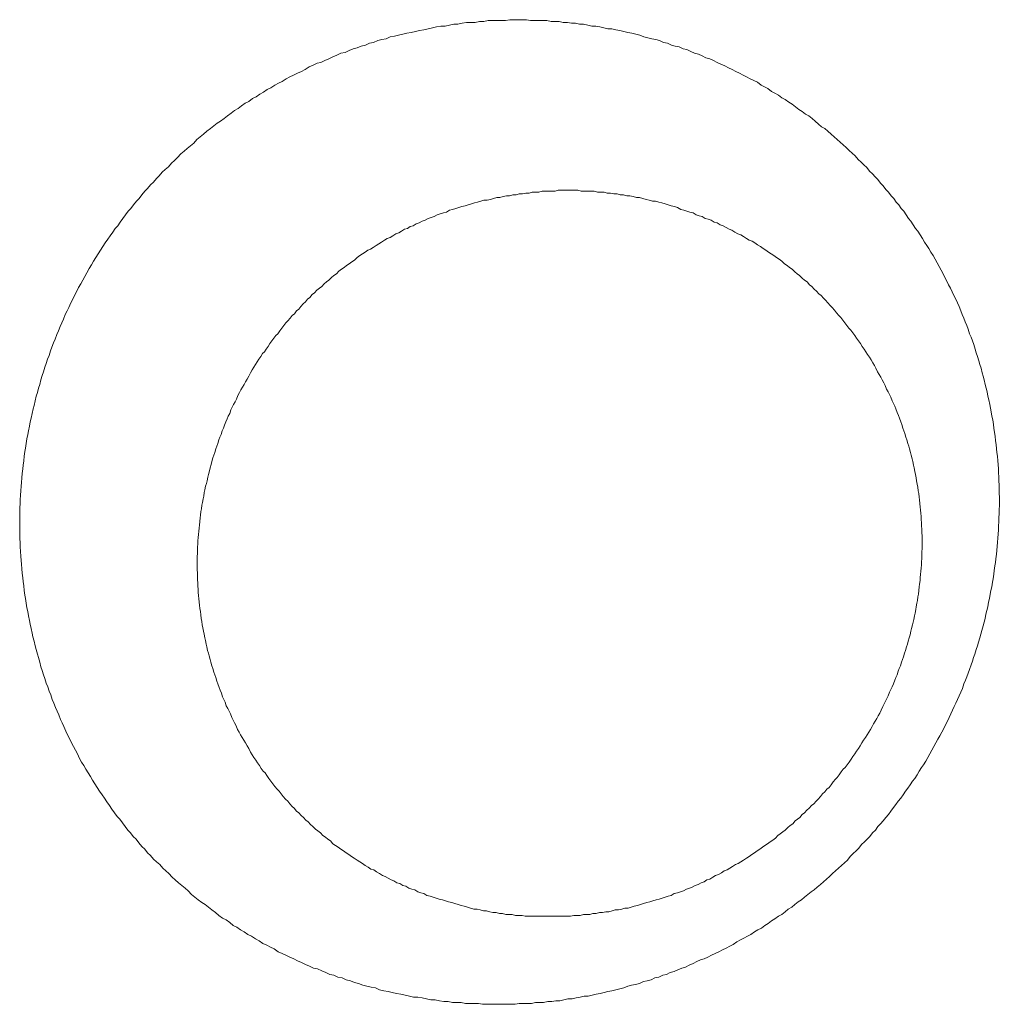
# Model space of a CAD drawing. Header units: millimetres. Extents: x -2274 to 12297, y -16157 to 26321.
# Tile 127 of 256: x -59.33 to -58.25, y -3941.82 to -3940.73. Entities that reach past the tile are written whole.
import ezdxf

# ---------------------------------------------------------------- set-up
doc = ezdxf.new("R2010")
doc.units = ezdxf.units.MM

msp = doc.modelspace()

# ---------------------------------------------------------------- linework, layer by layer
at = {"color": 253, "lineweight": 13}
for points in [[(-58.8264, -3941.816, 0), (-58.8312, -3941.816, 0), (-58.8359, -3941.816, 0), (-58.8407, -3941.816, 0), (-58.8455, -3941.815, 0), (-58.8502, -3941.815, 0), (-58.855, -3941.815, 0), (-58.8598, -3941.814, 0), (-58.8645, -3941.814, 0), (-58.8693, -3941.813, 0), (-58.874, -3941.812, 0), (-58.8788, -3941.812, 0), (-58.8835, -3941.811, 0), (-58.8883, -3941.81, 0), (-58.893, -3941.809, 0), (-58.8977, -3941.809, 0), (-58.9024, -3941.808, 0), (-58.9071, -3941.807, 0), (-58.9118, -3941.806, 0), (-58.9165, -3941.805, 0), (-58.9212, -3941.804, 0), (-58.9259, -3941.803, 0), (-58.9305, -3941.802, 0), (-58.9352, -3941.801, 0), (-58.9398, -3941.799, 0), (-58.9445, -3941.798, 0), (-58.9491, -3941.797, 0), (-58.9537, -3941.796, 0), (-58.9583, -3941.794, 0), (-58.9629, -3941.793, 0), (-58.9674, -3941.791, 0), (-58.972, -3941.79, 0), (-58.9765, -3941.788, 0), (-58.9811, -3941.787, 0), (-58.9856, -3941.785, 0), (-58.9901, -3941.784, 0), (-58.9945, -3941.782, 0), (-58.999, -3941.78, 0), (-59.0035, -3941.778, 0), (-59.0079, -3941.777, 0), (-59.0123, -3941.775, 0), (-59.0167, -3941.773, 0), (-59.0211, -3941.771, 0), (-59.0255, -3941.769, 0), (-59.0298, -3941.767, 0), (-59.0341, -3941.765, 0), (-59.0384, -3941.763, 0), (-59.0427, -3941.761, 0), (-59.047, -3941.759, 0), (-59.0512, -3941.756, 0), (-59.0554, -3941.754, 0), (-59.0596, -3941.752, 0), (-59.0638, -3941.75, 0), (-59.068, -3941.747, 0), (-59.0721, -3941.745, 0), (-59.0762, -3941.742, 0), (-59.0803, -3941.74, 0), (-59.0844, -3941.737, 0), (-59.0884, -3941.735, 0), (-59.0924, -3941.732, 0), (-59.0964, -3941.73, 0), (-59.1004, -3941.727, 0), (-59.1043, -3941.724, 0), (-59.1083, -3941.722, 0), (-59.1122, -3941.719, 0), (-59.116, -3941.716, 0), (-59.1199, -3941.713, 0), (-59.1237, -3941.71, 0), (-59.1275, -3941.707, 0), (-59.1312, -3941.705, 0), (-59.135, -3941.702, 0), (-59.1387, -3941.699, 0), (-59.1424, -3941.696, 0), (-59.146, -3941.692, 0), (-59.1496, -3941.689, 0), (-59.1532, -3941.686, 0), (-59.1568, -3941.683, 0), (-59.1603, -3941.68, 0), (-59.1638, -3941.677, 0), (-59.1673, -3941.673, 0), (-59.1707, -3941.67, 0), (-59.1742, -3941.667, 0), (-59.1775, -3941.663, 0), (-59.1809, -3941.66, 0), (-59.1842, -3941.657, 0), (-59.1875, -3941.653, 0), (-59.1908, -3941.65, 0), (-59.194, -3941.646, 0), (-59.1972, -3941.643, 0), (-59.2004, -3941.639, 0), (-59.2035, -3941.635, 0), (-59.2066, -3941.632, 0), (-59.2096, -3941.628, 0), (-59.2127, -3941.625, 0), (-59.2157, -3941.621, 0), (-59.2186, -3941.617, 0), (-59.2215, -3941.613, 0), (-59.2244, -3941.61, 0), (-59.2273, -3941.606, 0), (-59.2301, -3941.602, 0), (-59.2329, -3941.598, 0), (-59.2356, -3941.594, 0), (-59.2384, -3941.59, 0), (-59.241, -3941.586, 0), (-59.2437, -3941.582, 0), (-59.2463, -3941.578, 0), (-59.2489, -3941.574, 0), (-59.2514, -3941.57, 0), (-59.2539, -3941.566, 0), (-59.2564, -3941.562, 0), (-59.2588, -3941.558, 0), (-59.2612, -3941.554, 0), (-59.2635, -3941.55, 0), (-59.2658, -3941.546, 0), (-59.2681, -3941.541, 0), (-59.2704, -3941.537, 0), (-59.2726, -3941.533, 0), (-59.2747, -3941.529, 0), (-59.2768, -3941.524, 0), (-59.2789, -3941.52, 0), (-59.281, -3941.516, 0), (-59.283, -3941.511, 0), (-59.285, -3941.507, 0), (-59.2869, -3941.503, 0), (-59.2888, -3941.498, 0), (-59.2906, -3941.494, 0), (-59.2924, -3941.49, 0), (-59.2942, -3941.485, 0), (-59.2959, -3941.481, 0), (-59.2976, -3941.476, 0), (-59.2993, -3941.472, 0), (-59.3009, -3941.467, 0), (-59.3025, -3941.463, 0), (-59.304, -3941.458, 0), (-59.3055, -3941.454, 0), (-59.3069, -3941.449, 0), (-59.3083, -3941.445, 0), (-59.3097, -3941.44, 0), (-59.311, -3941.435, 0), (-59.3123, -3941.431, 0), (-59.3136, -3941.426, 0), (-59.3148, -3941.422, 0), (-59.3159, -3941.417, 0), (-59.3171, -3941.412, 0), (-59.3181, -3941.408, 0), (-59.3192, -3941.403, 0), (-59.3202, -3941.398, 0), (-59.3211, -3941.394, 0), (-59.3221, -3941.389, 0), (-59.3229, -3941.384, 0), (-59.3238, -3941.38, 0), (-59.3246, -3941.375, 0), (-59.3253, -3941.37, 0), (-59.326, -3941.366, 0), (-59.3267, -3941.361, 0), (-59.3273, -3941.356, 0), (-59.3279, -3941.351, 0), (-59.3284, -3941.347, 0), (-59.3289, -3941.342, 0), (-59.3294, -3941.337, 0), (-59.3298, -3941.332, 0), (-59.3302, -3941.328, 0), (-59.3305, -3941.323, 0), (-59.3308, -3941.318, 0), (-59.3311, -3941.313, 0), (-59.3313, -3941.308, 0), (-59.3315, -3941.304, 0), (-59.3316, -3941.299, 0), (-59.3317, -3941.294, 0), (-59.3317, -3941.289, 0), (-59.3317, -3941.285, 0), (-59.3317, -3941.28, 0), (-59.3316, -3941.275, 0), (-59.3315, -3941.27, 0), (-59.3313, -3941.265, 0), (-59.3311, -3941.261, 0), (-59.3308, -3941.256, 0), (-59.3305, -3941.251, 0), (-59.3302, -3941.246, 0), (-59.3298, -3941.242, 0), (-59.3294, -3941.237, 0), (-59.3289, -3941.232, 0), (-59.3284, -3941.227, 0), (-59.3279, -3941.223, 0), (-59.3273, -3941.218, 0), (-59.3267, -3941.213, 0), (-59.326, -3941.208, 0), (-59.3253, -3941.204, 0), (-59.3245, -3941.199, 0), (-59.3237, -3941.194, 0), (-59.3229, -3941.189, 0), (-59.322, -3941.185, 0), (-59.3211, -3941.18, 0), (-59.3201, -3941.175, 0), (-59.3191, -3941.171, 0), (-59.3181, -3941.166, 0), (-59.317, -3941.161, 0), (-59.3159, -3941.157, 0), (-59.3148, -3941.152, 0), (-59.3136, -3941.147, 0), (-59.3123, -3941.143, 0), (-59.311, -3941.138, 0), (-59.3097, -3941.134, 0), (-59.3084, -3941.129, 0), (-59.307, -3941.124, 0), (-59.3056, -3941.12, 0), (-59.3041, -3941.115, 0), (-59.3026, -3941.111, 0), (-59.301, -3941.106, 0), (-59.2994, -3941.102, 0), (-59.2978, -3941.097, 0), (-59.2962, -3941.093, 0), (-59.2945, -3941.088, 0), (-59.2927, -3941.084, 0), (-59.291, -3941.079, 0), (-59.2891, -3941.075, 0), (-59.2873, -3941.07, 0), (-59.2854, -3941.066, 0), (-59.2835, -3941.062, 0), (-59.2815, -3941.057, 0), (-59.2795, -3941.053, 0), (-59.2775, -3941.049, 0), (-59.2754, -3941.044, 0), (-59.2733, -3941.04, 0), (-59.2712, -3941.036, 0), (-59.269, -3941.032, 0), (-59.2668, -3941.027, 0), (-59.2645, -3941.023, 0), (-59.2622, -3941.019, 0), (-59.2599, -3941.015, 0), (-59.2576, -3941.011, 0), (-59.2552, -3941.006, 0), (-59.2527, -3941.002, 0), (-59.2503, -3940.998, 0), (-59.2478, -3940.994, 0), (-59.2452, -3940.99, 0), (-59.2427, -3940.986, 0), (-59.2401, -3940.982, 0), (-59.2374, -3940.978, 0), (-59.2348, -3940.974, 0), (-59.2321, -3940.97, 0), (-59.2293, -3940.966, 0), (-59.2265, -3940.962, 0), (-59.2237, -3940.959, 0), (-59.2209, -3940.955, 0), (-59.218, -3940.951, 0), (-59.2151, -3940.947, 0), (-59.2122, -3940.943, 0), (-59.2092, -3940.94, 0), (-59.2062, -3940.936, 0), (-59.2032, -3940.932, 0), (-59.2002, -3940.929, 0), (-59.1971, -3940.925, 0), (-59.194, -3940.921, 0), (-59.1908, -3940.918, 0), (-59.1876, -3940.914, 0), (-59.1844, -3940.911, 0), (-59.1812, -3940.907, 0), (-59.1779, -3940.904, 0), (-59.1746, -3940.9, 0), (-59.1713, -3940.897, 0), (-59.1679, -3940.894, 0), (-59.1645, -3940.89, 0), (-59.1611, -3940.887, 0), (-59.1577, -3940.884, 0), (-59.1542, -3940.88, 0), (-59.1507, -3940.877, 0), (-59.1472, -3940.874, 0), (-59.1436, -3940.871, 0), (-59.14, -3940.868, 0), (-59.1364, -3940.864, 0), (-59.1328, -3940.861, 0), (-59.1291, -3940.858, 0), (-59.1254, -3940.855, 0), (-59.1217, -3940.852, 0), (-59.118, -3940.849, 0), (-59.1142, -3940.846, 0), (-59.1104, -3940.844, 0), (-59.1066, -3940.841, 0), (-59.1028, -3940.838, 0), (-59.0989, -3940.835, 0), (-59.095, -3940.832, 0), (-59.0911, -3940.83, 0), (-59.0872, -3940.827, 0), (-59.0832, -3940.824, 0), (-59.0793, -3940.822, 0), (-59.0753, -3940.819, 0), (-59.0712, -3940.817, 0), (-59.0672, -3940.814, 0), (-59.0631, -3940.812, 0), (-59.059, -3940.809, 0), (-59.0549, -3940.807, 0), (-59.0508, -3940.804, 0), (-59.0466, -3940.802, 0), (-59.0425, -3940.8, 0), (-59.0383, -3940.797, 0), (-59.0341, -3940.795, 0), (-59.0299, -3940.793, 0), (-59.0256, -3940.791, 0), (-59.0213, -3940.789, 0), (-59.0171, -3940.787, 0), (-59.0128, -3940.784, 0), (-59.0084, -3940.782, 0), (-59.0041, -3940.78, 0), (-58.9998, -3940.779, 0), (-58.9954, -3940.777, 0), (-58.991, -3940.775, 0), (-58.9866, -3940.773, 0), (-58.9822, -3940.771, 0), (-58.9778, -3940.769, 0), (-58.9733, -3940.768, 0), (-58.9689, -3940.766, 0), (-58.9644, -3940.764, 0), (-58.9599, -3940.763, 0), (-58.9554, -3940.761, 0), (-58.9509, -3940.76, 0), (-58.9464, -3940.758, 0), (-58.9418, -3940.757, 0), (-58.9373, -3940.755, 0), (-58.9327, -3940.754, 0), (-58.9281, -3940.753, 0), (-58.9235, -3940.751, 0), (-58.9189, -3940.75, 0), (-58.9143, -3940.749, 0), (-58.9097, -3940.748, 0), (-58.9051, -3940.747, 0), (-58.9004, -3940.746, 0), (-58.8958, -3940.745, 0), (-58.8911, -3940.744, 0), (-58.8865, -3940.743, 0), (-58.8818, -3940.742, 0), (-58.8771, -3940.741, 0), (-58.8724, -3940.74, 0), (-58.8677, -3940.739, 0), (-58.863, -3940.739, 0), (-58.8583, -3940.738, 0), (-58.8536, -3940.737, 0), (-58.8489, -3940.737, 0), (-58.8441, -3940.736, 0), (-58.8394, -3940.735, 0), (-58.8347, -3940.735, 0), (-58.8299, -3940.735, 0), (-58.8252, -3940.734, 0), (-58.8204, -3940.734, 0), (-58.8157, -3940.733, 0), (-58.8109, -3940.733, 0), (-58.8061, -3940.733, 0), (-58.8014, -3940.733, 0), (-58.7966, -3940.733, 0), (-58.7918, -3940.732, 0), (-58.787, -3940.732, 0), (-58.7823, -3940.732, 0)], [(-58.7823, -3940.732, 0), (-58.7778, -3940.732, 0), (-58.7733, -3940.732, 0), (-58.7688, -3940.733, 0), (-58.7643, -3940.733, 0), (-58.7598, -3940.733, 0), (-58.7553, -3940.733, 0), (-58.7508, -3940.733, 0), (-58.7463, -3940.734, 0), (-58.7418, -3940.734, 0), (-58.7373, -3940.734, 0), (-58.7328, -3940.735, 0), (-58.7283, -3940.735, 0), (-58.7238, -3940.736, 0), (-58.7194, -3940.736, 0), (-58.7149, -3940.737, 0), (-58.7104, -3940.737, 0), (-58.7059, -3940.738, 0), (-58.7015, -3940.739, 0), (-58.697, -3940.739, 0), (-58.6926, -3940.74, 0), (-58.6881, -3940.741, 0), (-58.6837, -3940.742, 0), (-58.6792, -3940.742, 0), (-58.6748, -3940.743, 0), (-58.6704, -3940.744, 0), (-58.666, -3940.745, 0), (-58.6616, -3940.746, 0), (-58.6572, -3940.747, 0), (-58.6528, -3940.748, 0), (-58.6484, -3940.749, 0), (-58.644, -3940.751, 0), (-58.6397, -3940.752, 0), (-58.6353, -3940.753, 0), (-58.631, -3940.754, 0), (-58.6267, -3940.755, 0), (-58.6223, -3940.757, 0), (-58.618, -3940.758, 0), (-58.6137, -3940.76, 0), (-58.6095, -3940.761, 0), (-58.6052, -3940.762, 0), (-58.6009, -3940.764, 0), (-58.5967, -3940.765, 0), (-58.5924, -3940.767, 0), (-58.5882, -3940.769, 0), (-58.584, -3940.77, 0), (-58.5798, -3940.772, 0), (-58.5757, -3940.774, 0), (-58.5715, -3940.775, 0), (-58.5674, -3940.777, 0), (-58.5632, -3940.779, 0), (-58.5591, -3940.781, 0), (-58.555, -3940.783, 0), (-58.5509, -3940.785, 0), (-58.5469, -3940.787, 0), (-58.5428, -3940.789, 0), (-58.5388, -3940.791, 0), (-58.5348, -3940.793, 0), (-58.5308, -3940.795, 0), (-58.5268, -3940.797, 0), (-58.5229, -3940.799, 0), (-58.5189, -3940.801, 0), (-58.515, -3940.804, 0), (-58.5111, -3940.806, 0), (-58.5073, -3940.808, 0), (-58.5034, -3940.811, 0), (-58.4996, -3940.813, 0), (-58.4958, -3940.815, 0), (-58.492, -3940.818, 0), (-58.4882, -3940.82, 0), (-58.4845, -3940.823, 0), (-58.4807, -3940.825, 0), (-58.477, -3940.828, 0), (-58.4733, -3940.831, 0), (-58.4697, -3940.833, 0), (-58.466, -3940.836, 0), (-58.4624, -3940.838, 0), (-58.4588, -3940.841, 0), (-58.4553, -3940.844, 0), (-58.4517, -3940.847, 0), (-58.4482, -3940.85, 0), (-58.4447, -3940.852, 0), (-58.4413, -3940.855, 0), (-58.4378, -3940.858, 0), (-58.4344, -3940.861, 0), (-58.431, -3940.864, 0), (-58.4276, -3940.867, 0), (-58.4243, -3940.87, 0), (-58.421, -3940.873, 0), (-58.4177, -3940.876, 0), (-58.4144, -3940.879, 0), (-58.4112, -3940.882, 0), (-58.408, -3940.886, 0), (-58.4048, -3940.889, 0), (-58.4016, -3940.892, 0), (-58.3985, -3940.895, 0), (-58.3954, -3940.899, 0), (-58.3923, -3940.902, 0), (-58.3893, -3940.905, 0), (-58.3863, -3940.908, 0), (-58.3833, -3940.912, 0), (-58.3803, -3940.915, 0), (-58.3774, -3940.919, 0), (-58.3745, -3940.922, 0), (-58.3716, -3940.926, 0), (-58.3688, -3940.929, 0), (-58.366, -3940.933, 0), (-58.3632, -3940.936, 0), (-58.3605, -3940.94, 0), (-58.3578, -3940.943, 0), (-58.3551, -3940.947, 0), (-58.3524, -3940.951, 0), (-58.3498, -3940.954, 0), (-58.3472, -3940.958, 0), (-58.3447, -3940.962, 0), (-58.3421, -3940.965, 0), (-58.3396, -3940.969, 0), (-58.3372, -3940.973, 0), (-58.3348, -3940.977, 0), (-58.3324, -3940.981, 0), (-58.33, -3940.984, 0), (-58.3277, -3940.988, 0), (-58.3254, -3940.992, 0), (-58.3231, -3940.996, 0), (-58.3209, -3941, 0), (-58.3187, -3941.004, 0), (-58.3166, -3941.008, 0), (-58.3144, -3941.012, 0), (-58.3123, -3941.016, 0), (-58.3103, -3941.02, 0), (-58.3083, -3941.024, 0), (-58.3063, -3941.028, 0), (-58.3043, -3941.032, 0), (-58.3024, -3941.036, 0), (-58.3005, -3941.04, 0), (-58.2986, -3941.044, 0), (-58.2968, -3941.048, 0), (-58.295, -3941.053, 0), (-58.2933, -3941.057, 0), (-58.2916, -3941.061, 0), (-58.2899, -3941.065, 0), (-58.2883, -3941.069, 0), (-58.2867, -3941.073, 0), (-58.2851, -3941.078, 0), (-58.2835, -3941.082, 0), (-58.282, -3941.086, 0), (-58.2806, -3941.09, 0), (-58.2792, -3941.095, 0), (-58.2778, -3941.099, 0), (-58.2764, -3941.103, 0), (-58.2751, -3941.108, 0), (-58.2738, -3941.112, 0), (-58.2726, -3941.116, 0), (-58.2713, -3941.121, 0), (-58.2702, -3941.125, 0), (-58.269, -3941.129, 0), (-58.2679, -3941.134, 0), (-58.2669, -3941.138, 0), (-58.2658, -3941.142, 0), (-58.2649, -3941.147, 0), (-58.2639, -3941.151, 0), (-58.263, -3941.156, 0), (-58.2621, -3941.16, 0), (-58.2613, -3941.164, 0), (-58.2605, -3941.169, 0), (-58.2597, -3941.173, 0), (-58.259, -3941.178, 0), (-58.2583, -3941.182, 0), (-58.2577, -3941.187, 0), (-58.257, -3941.191, 0), (-58.2565, -3941.196, 0), (-58.2559, -3941.2, 0), (-58.2554, -3941.205, 0), (-58.255, -3941.209, 0), (-58.2546, -3941.213, 0), (-58.2542, -3941.218, 0), (-58.2538, -3941.222, 0), (-58.2535, -3941.227, 0), (-58.2533, -3941.231, 0), (-58.253, -3941.236, 0), (-58.2528, -3941.24, 0), (-58.2527, -3941.245, 0), (-58.2526, -3941.249, 0), (-58.2525, -3941.254, 0), (-58.2524, -3941.258, 0), (-58.2524, -3941.263, 0), (-58.2524, -3941.267, 0), (-58.2525, -3941.272, 0), (-58.2526, -3941.276, 0), (-58.2528, -3941.281, 0), (-58.2529, -3941.285, 0), (-58.2532, -3941.29, 0), (-58.2534, -3941.294, 0), (-58.2537, -3941.299, 0), (-58.254, -3941.303, 0), (-58.2544, -3941.308, 0), (-58.2548, -3941.312, 0), (-58.2552, -3941.317, 0), (-58.2557, -3941.321, 0), (-58.2562, -3941.326, 0), (-58.2567, -3941.33, 0), (-58.2573, -3941.334, 0), (-58.258, -3941.339, 0), (-58.2586, -3941.343, 0), (-58.2593, -3941.348, 0), (-58.26, -3941.352, 0), (-58.2608, -3941.357, 0), (-58.2616, -3941.361, 0), (-58.2624, -3941.365, 0), (-58.2633, -3941.37, 0), (-58.2642, -3941.374, 0), (-58.2652, -3941.379, 0), (-58.2661, -3941.383, 0), (-58.2672, -3941.387, 0), (-58.2682, -3941.392, 0), (-58.2693, -3941.396, 0), (-58.2704, -3941.4, 0), (-58.2716, -3941.405, 0), (-58.2728, -3941.409, 0), (-58.274, -3941.413, 0), (-58.2753, -3941.418, 0), (-58.2766, -3941.422, 0), (-58.2779, -3941.426, 0), (-58.2793, -3941.431, 0), (-58.2807, -3941.435, 0), (-58.2821, -3941.439, 0), (-58.2836, -3941.443, 0), (-58.2851, -3941.448, 0), (-58.2866, -3941.452, 0), (-58.2882, -3941.456, 0), (-58.2898, -3941.46, 0), (-58.2915, -3941.464, 0), (-58.2931, -3941.469, 0), (-58.2948, -3941.473, 0), (-58.2966, -3941.477, 0), (-58.2984, -3941.481, 0), (-58.3002, -3941.485, 0), (-58.302, -3941.489, 0), (-58.3039, -3941.493, 0), (-58.3058, -3941.497, 0), (-58.3077, -3941.501, 0), (-58.3097, -3941.505, 0), (-58.3117, -3941.509, 0), (-58.3137, -3941.513, 0), (-58.3158, -3941.517, 0), (-58.3179, -3941.521, 0), (-58.32, -3941.525, 0), (-58.3222, -3941.529, 0), (-58.3244, -3941.533, 0), (-58.3266, -3941.537, 0), (-58.3289, -3941.541, 0), (-58.3312, -3941.545, 0), (-58.3335, -3941.549, 0), (-58.3358, -3941.553, 0), (-58.3382, -3941.556, 0), (-58.3406, -3941.56, 0), (-58.3431, -3941.564, 0), (-58.3455, -3941.568, 0), (-58.348, -3941.571, 0), (-58.3506, -3941.575, 0), (-58.3531, -3941.579, 0), (-58.3557, -3941.582, 0), (-58.3583, -3941.586, 0), (-58.361, -3941.59, 0), (-58.3637, -3941.593, 0), (-58.3664, -3941.597, 0), (-58.3691, -3941.6, 0), (-58.3719, -3941.604, 0), (-58.3747, -3941.608, 0), (-58.3775, -3941.611, 0), (-58.3803, -3941.615, 0), (-58.3832, -3941.618, 0), (-58.3861, -3941.621, 0), (-58.389, -3941.625, 0), (-58.392, -3941.628, 0), (-58.395, -3941.632, 0), (-58.398, -3941.635, 0), (-58.401, -3941.638, 0), (-58.4041, -3941.641, 0), (-58.4072, -3941.645, 0), (-58.4103, -3941.648, 0), (-58.4134, -3941.651, 0), (-58.4166, -3941.654, 0), (-58.4198, -3941.658, 0), (-58.423, -3941.661, 0), (-58.4262, -3941.664, 0), (-58.4295, -3941.667, 0), (-58.4328, -3941.67, 0), (-58.4361, -3941.673, 0), (-58.4394, -3941.676, 0), (-58.4428, -3941.679, 0), (-58.4462, -3941.682, 0), (-58.4496, -3941.685, 0), (-58.453, -3941.688, 0), (-58.4565, -3941.691, 0), (-58.4599, -3941.693, 0), (-58.4634, -3941.696, 0), (-58.4669, -3941.699, 0), (-58.4705, -3941.702, 0), (-58.474, -3941.704, 0), (-58.4776, -3941.707, 0), (-58.4812, -3941.71, 0), (-58.4849, -3941.712, 0), (-58.4885, -3941.715, 0), (-58.4922, -3941.718, 0), (-58.4959, -3941.72, 0), (-58.4996, -3941.723, 0), (-58.5033, -3941.725, 0), (-58.5071, -3941.728, 0), (-58.5108, -3941.73, 0), (-58.5146, -3941.733, 0), (-58.5184, -3941.735, 0), (-58.5222, -3941.737, 0), (-58.5261, -3941.74, 0), (-58.5299, -3941.742, 0), (-58.5338, -3941.744, 0), (-58.5377, -3941.746, 0), (-58.5416, -3941.748, 0), (-58.5456, -3941.751, 0), (-58.5495, -3941.753, 0), (-58.5535, -3941.755, 0), (-58.5575, -3941.757, 0), (-58.5615, -3941.759, 0), (-58.5655, -3941.761, 0), (-58.5695, -3941.763, 0), (-58.5736, -3941.765, 0), (-58.5776, -3941.767, 0), (-58.5817, -3941.768, 0), (-58.5858, -3941.77, 0), (-58.5899, -3941.772, 0), (-58.594, -3941.774, 0), (-58.5982, -3941.776, 0), (-58.6023, -3941.777, 0), (-58.6065, -3941.779, 0), (-58.6107, -3941.781, 0), (-58.6149, -3941.782, 0), (-58.6191, -3941.784, 0), (-58.6233, -3941.785, 0), (-58.6275, -3941.787, 0), (-58.6318, -3941.788, 0), (-58.636, -3941.79, 0), (-58.6403, -3941.791, 0), (-58.6446, -3941.792, 0), (-58.6489, -3941.794, 0), (-58.6532, -3941.795, 0), (-58.6575, -3941.796, 0), (-58.6618, -3941.797, 0), (-58.6661, -3941.799, 0), (-58.6705, -3941.8, 0), (-58.6748, -3941.801, 0), (-58.6792, -3941.802, 0), (-58.6836, -3941.803, 0), (-58.6879, -3941.804, 0), (-58.6923, -3941.805, 0), (-58.6967, -3941.806, 0), (-58.7011, -3941.807, 0), (-58.7055, -3941.808, 0), (-58.71, -3941.808, 0), (-58.7144, -3941.809, 0), (-58.7188, -3941.81, 0), (-58.7232, -3941.811, 0), (-58.7277, -3941.811, 0), (-58.7321, -3941.812, 0), (-58.7366, -3941.813, 0), (-58.741, -3941.813, 0), (-58.7455, -3941.814, 0), (-58.75, -3941.814, 0), (-58.7545, -3941.815, 0), (-58.7589, -3941.815, 0), (-58.7634, -3941.815, 0), (-58.7679, -3941.816, 0), (-58.7724, -3941.816, 0), (-58.7769, -3941.816, 0), (-58.7814, -3941.816, 0), (-58.7859, -3941.817, 0), (-58.7904, -3941.817, 0), (-58.7949, -3941.817, 0), (-58.7994, -3941.817, 0), (-58.8039, -3941.817, 0), (-58.8084, -3941.817, 0), (-58.8129, -3941.817, 0), (-58.8174, -3941.817, 0), (-58.8219, -3941.817, 0), (-58.8264, -3941.816, 0)], [(-58.7275, -3940.92, 0), (-58.7311, -3940.92, 0), (-58.7347, -3940.92, 0), (-58.7383, -3940.92, 0), (-58.7419, -3940.921, 0), (-58.7455, -3940.921, 0), (-58.7491, -3940.921, 0), (-58.7527, -3940.921, 0), (-58.7562, -3940.921, 0), (-58.7598, -3940.922, 0), (-58.7634, -3940.922, 0), (-58.767, -3940.922, 0), (-58.7706, -3940.923, 0), (-58.7742, -3940.923, 0), (-58.7777, -3940.924, 0), (-58.7813, -3940.924, 0), (-58.7849, -3940.925, 0), (-58.7884, -3940.925, 0), (-58.792, -3940.926, 0), (-58.7955, -3940.926, 0), (-58.7991, -3940.927, 0), (-58.8026, -3940.928, 0), (-58.8061, -3940.928, 0), (-58.8097, -3940.929, 0), (-58.8132, -3940.93, 0), (-58.8167, -3940.931, 0), (-58.8202, -3940.931, 0), (-58.8237, -3940.932, 0), (-58.8272, -3940.933, 0), (-58.8307, -3940.934, 0), (-58.8341, -3940.935, 0), (-58.8376, -3940.936, 0), (-58.841, -3940.937, 0), (-58.8445, -3940.938, 0), (-58.8479, -3940.939, 0), (-58.8513, -3940.94, 0), (-58.8548, -3940.941, 0), (-58.8582, -3940.942, 0), (-58.8616, -3940.944, 0), (-58.8649, -3940.945, 0), (-58.8683, -3940.946, 0), (-58.8717, -3940.947, 0), (-58.875, -3940.949, 0), (-58.8784, -3940.95, 0), (-58.8817, -3940.951, 0), (-58.885, -3940.953, 0), (-58.8883, -3940.954, 0), (-58.8916, -3940.956, 0), (-58.8949, -3940.957, 0), (-58.8981, -3940.959, 0), (-58.9014, -3940.96, 0), (-58.9046, -3940.962, 0), (-58.9078, -3940.963, 0), (-58.911, -3940.965, 0), (-58.9142, -3940.967, 0), (-58.9174, -3940.968, 0), (-58.9205, -3940.97, 0), (-58.9237, -3940.972, 0), (-58.9268, -3940.973, 0), (-58.9299, -3940.975, 0), (-58.933, -3940.977, 0), (-58.9361, -3940.979, 0), (-58.9391, -3940.981, 0), (-58.9422, -3940.983, 0), (-58.9452, -3940.985, 0), (-58.9482, -3940.986, 0), (-58.9512, -3940.988, 0), (-58.9541, -3940.99, 0), (-58.9571, -3940.992, 0), (-58.96, -3940.994, 0), (-58.9629, -3940.997, 0), (-58.9658, -3940.999, 0), (-58.9687, -3941.001, 0), (-58.9716, -3941.003, 0), (-58.9744, -3941.005, 0), (-58.9772, -3941.007, 0), (-58.98, -3941.009, 0), (-58.9828, -3941.012, 0), (-58.9855, -3941.014, 0), (-58.9883, -3941.016, 0), (-58.991, -3941.019, 0), (-58.9937, -3941.021, 0), (-58.9963, -3941.023, 0), (-58.999, -3941.026, 0), (-59.0016, -3941.028, 0), (-59.0042, -3941.03, 0), (-59.0068, -3941.033, 0), (-59.0094, -3941.035, 0), (-59.0119, -3941.038, 0), (-59.0145, -3941.04, 0), (-59.017, -3941.043, 0), (-59.0194, -3941.045, 0), (-59.0219, -3941.048, 0), (-59.0243, -3941.051, 0), (-59.0267, -3941.053, 0), (-59.0291, -3941.056, 0), (-59.0315, -3941.058, 0), (-59.0338, -3941.061, 0), (-59.0362, -3941.064, 0), (-59.0385, -3941.066, 0), (-59.0407, -3941.069, 0), (-59.043, -3941.072, 0), (-59.0452, -3941.075, 0), (-59.0474, -3941.078, 0), (-59.0496, -3941.08, 0), (-59.0518, -3941.083, 0), (-59.0539, -3941.086, 0), (-59.056, -3941.089, 0), (-59.0581, -3941.092, 0), (-59.0601, -3941.095, 0), (-59.0622, -3941.098, 0), (-59.0642, -3941.1, 0), (-59.0662, -3941.103, 0), (-59.0681, -3941.106, 0), (-59.0701, -3941.109, 0), (-59.072, -3941.112, 0), (-59.0739, -3941.115, 0), (-59.0757, -3941.118, 0), (-59.0775, -3941.121, 0), (-59.0794, -3941.125, 0), (-59.0811, -3941.128, 0), (-59.0829, -3941.131, 0), (-59.0846, -3941.134, 0), (-59.0863, -3941.137, 0), (-59.088, -3941.14, 0), (-59.0896, -3941.143, 0), (-59.0913, -3941.146, 0), (-59.0929, -3941.15, 0), (-59.0944, -3941.153, 0), (-59.096, -3941.156, 0), (-59.0975, -3941.159, 0), (-59.099, -3941.162, 0), (-59.1004, -3941.166, 0), (-59.1019, -3941.169, 0), (-59.1033, -3941.172, 0), (-59.1046, -3941.175, 0), (-59.106, -3941.179, 0), (-59.1073, -3941.182, 0), (-59.1086, -3941.185, 0), (-59.1099, -3941.189, 0), (-59.1111, -3941.192, 0), (-59.1123, -3941.195, 0), (-59.1135, -3941.199, 0), (-59.1146, -3941.202, 0), (-59.1157, -3941.205, 0), (-59.1168, -3941.209, 0), (-59.1179, -3941.212, 0), (-59.1189, -3941.215, 0), (-59.1199, -3941.219, 0), (-59.1209, -3941.222, 0), (-59.1219, -3941.226, 0), (-59.1228, -3941.229, 0), (-59.1237, -3941.233, 0), (-59.1245, -3941.236, 0), (-59.1253, -3941.24, 0), (-59.1261, -3941.243, 0), (-59.1269, -3941.246, 0), (-59.1276, -3941.25, 0), (-59.1284, -3941.253, 0), (-59.129, -3941.257, 0), (-59.1297, -3941.26, 0), (-59.1303, -3941.264, 0), (-59.1309, -3941.267, 0), (-59.1314, -3941.271, 0), (-59.132, -3941.274, 0), (-59.1325, -3941.278, 0), (-59.1329, -3941.281, 0), (-59.1334, -3941.285, 0), (-59.1338, -3941.289, 0), (-59.1341, -3941.292, 0), (-59.1345, -3941.296, 0), (-59.1348, -3941.299, 0), (-59.1351, -3941.303, 0), (-59.1353, -3941.306, 0), (-59.1355, -3941.31, 0), (-59.1357, -3941.313, 0), (-59.1358, -3941.317, 0), (-59.136, -3941.32, 0), (-59.1361, -3941.324, 0), (-59.1361, -3941.328, 0), (-59.1361, -3941.331, 0), (-59.1361, -3941.335, 0), (-59.1361, -3941.338, 0), (-59.136, -3941.342, 0), (-59.1359, -3941.345, 0), (-59.1358, -3941.349, 0), (-59.1356, -3941.353, 0), (-59.1354, -3941.356, 0), (-59.1352, -3941.36, 0), (-59.135, -3941.363, 0), (-59.1347, -3941.367, 0), (-59.1343, -3941.37, 0), (-59.134, -3941.374, 0), (-59.1336, -3941.377, 0), (-59.1332, -3941.381, 0), (-59.1327, -3941.384, 0), (-59.1322, -3941.388, 0), (-59.1317, -3941.392, 0), (-59.1312, -3941.395, 0), (-59.1306, -3941.399, 0), (-59.13, -3941.402, 0), (-59.1293, -3941.406, 0), (-59.1286, -3941.409, 0), (-59.1279, -3941.413, 0), (-59.1272, -3941.416, 0), (-59.1264, -3941.42, 0), (-59.1256, -3941.423, 0), (-59.1247, -3941.427, 0), (-59.1239, -3941.43, 0), (-59.1229, -3941.433, 0), (-59.122, -3941.437, 0), (-59.121, -3941.44, 0), (-59.12, -3941.444, 0), (-59.119, -3941.447, 0), (-59.1179, -3941.451, 0), (-59.1168, -3941.454, 0), (-59.1157, -3941.457, 0), (-59.1145, -3941.461, 0), (-59.1133, -3941.464, 0), (-59.1121, -3941.468, 0), (-59.1108, -3941.471, 0), (-59.1095, -3941.474, 0), (-59.1082, -3941.478, 0), (-59.1069, -3941.481, 0), (-59.1055, -3941.484, 0), (-59.1041, -3941.488, 0), (-59.1026, -3941.491, 0), (-59.1011, -3941.494, 0), (-59.0996, -3941.497, 0), (-59.0981, -3941.501, 0), (-59.0965, -3941.504, 0), (-59.0949, -3941.507, 0), (-59.0933, -3941.51, 0), (-59.0917, -3941.514, 0), (-59.09, -3941.517, 0), (-59.0883, -3941.52, 0), (-59.0865, -3941.523, 0), (-59.0848, -3941.526, 0), (-59.083, -3941.529, 0), (-59.0812, -3941.532, 0), (-59.0793, -3941.535, 0), (-59.0774, -3941.539, 0), (-59.0755, -3941.542, 0), (-59.0736, -3941.545, 0), (-59.0716, -3941.548, 0), (-59.0696, -3941.551, 0), (-59.0676, -3941.554, 0), (-59.0656, -3941.557, 0), (-59.0635, -3941.56, 0), (-59.0614, -3941.562, 0), (-59.0593, -3941.565, 0), (-59.0571, -3941.568, 0), (-59.0549, -3941.571, 0), (-59.0527, -3941.574, 0), (-59.0505, -3941.577, 0), (-59.0482, -3941.58, 0), (-59.0459, -3941.582, 0), (-59.0436, -3941.585, 0), (-59.0413, -3941.588, 0), (-59.0389, -3941.591, 0), (-59.0365, -3941.593, 0), (-59.0341, -3941.596, 0), (-59.0317, -3941.599, 0), (-59.0292, -3941.601, 0), (-59.0267, -3941.604, 0), (-59.0242, -3941.606, 0), (-59.0217, -3941.609, 0), (-59.0191, -3941.611, 0), (-59.0165, -3941.614, 0), (-59.0139, -3941.616, 0), (-59.0113, -3941.619, 0), (-59.0086, -3941.621, 0), (-59.006, -3941.624, 0), (-59.0033, -3941.626, 0), (-59.0005, -3941.628, 0), (-58.9978, -3941.631, 0), (-58.995, -3941.633, 0), (-58.9922, -3941.635, 0), (-58.9894, -3941.637, 0), (-58.9866, -3941.64, 0), (-58.9837, -3941.642, 0), (-58.9808, -3941.644, 0), (-58.9779, -3941.646, 0), (-58.975, -3941.648, 0), (-58.9721, -3941.65, 0), (-58.9691, -3941.652, 0), (-58.9661, -3941.654, 0), (-58.9631, -3941.656, 0), (-58.9601, -3941.658, 0), (-58.9571, -3941.66, 0), (-58.954, -3941.662, 0), (-58.951, -3941.664, 0), (-58.9479, -3941.666, 0), (-58.9448, -3941.668, 0), (-58.9417, -3941.669, 0), (-58.9385, -3941.671, 0), (-58.9354, -3941.673, 0), (-58.9322, -3941.675, 0), (-58.929, -3941.676, 0), (-58.9258, -3941.678, 0), (-58.9226, -3941.68, 0), (-58.9194, -3941.681, 0), (-58.9161, -3941.683, 0), (-58.9129, -3941.684, 0), (-58.9096, -3941.686, 0), (-58.9063, -3941.687, 0), (-58.903, -3941.689, 0), (-58.8997, -3941.69, 0), (-58.8964, -3941.691, 0), (-58.8931, -3941.693, 0), (-58.8897, -3941.694, 0), (-58.8864, -3941.695, 0), (-58.883, -3941.697, 0), (-58.8796, -3941.698, 0), (-58.8763, -3941.699, 0), (-58.8729, -3941.7, 0), (-58.8695, -3941.701, 0), (-58.866, -3941.702, 0), (-58.8626, -3941.703, 0), (-58.8592, -3941.704, 0), (-58.8557, -3941.705, 0), (-58.8523, -3941.706, 0), (-58.8488, -3941.707, 0), (-58.8453, -3941.708, 0), (-58.8419, -3941.709, 0), (-58.8384, -3941.71, 0), (-58.8349, -3941.711, 0), (-58.8314, -3941.712, 0), (-58.8279, -3941.712, 0), (-58.8244, -3941.713, 0), (-58.8209, -3941.714, 0), (-58.8173, -3941.714, 0), (-58.8138, -3941.715, 0), (-58.8103, -3941.716, 0), (-58.8068, -3941.716, 0), (-58.8032, -3941.717, 0), (-58.7997, -3941.717, 0), (-58.7961, -3941.718, 0), (-58.7926, -3941.718, 0), (-58.789, -3941.718, 0), (-58.7855, -3941.719, 0), (-58.7819, -3941.719, 0), (-58.7783, -3941.719, 0), (-58.7748, -3941.72, 0), (-58.7712, -3941.72, 0), (-58.7676, -3941.72, 0), (-58.7641, -3941.72, 0), (-58.7605, -3941.72, 0), (-58.7569, -3941.72, 0), (-58.7534, -3941.72, 0), (-58.7498, -3941.72, 0), (-58.7462, -3941.72, 0)], [(-58.7462, -3941.72, 0), (-58.7427, -3941.72, 0), (-58.7391, -3941.72, 0), (-58.7356, -3941.72, 0), (-58.732, -3941.72, 0), (-58.7284, -3941.72, 0), (-58.7249, -3941.72, 0), (-58.7213, -3941.719, 0), (-58.7178, -3941.719, 0), (-58.7142, -3941.719, 0), (-58.7107, -3941.718, 0), (-58.7071, -3941.718, 0), (-58.7036, -3941.718, 0), (-58.7001, -3941.717, 0), (-58.6965, -3941.717, 0), (-58.693, -3941.716, 0), (-58.6895, -3941.716, 0), (-58.686, -3941.715, 0), (-58.6825, -3941.715, 0), (-58.679, -3941.714, 0), (-58.6755, -3941.713, 0), (-58.672, -3941.713, 0), (-58.6685, -3941.712, 0), (-58.665, -3941.711, 0), (-58.6615, -3941.711, 0), (-58.6581, -3941.71, 0), (-58.6546, -3941.709, 0), (-58.6512, -3941.708, 0), (-58.6477, -3941.707, 0), (-58.6443, -3941.706, 0), (-58.6409, -3941.705, 0), (-58.6374, -3941.704, 0), (-58.634, -3941.703, 0), (-58.6306, -3941.702, 0), (-58.6273, -3941.701, 0), (-58.6239, -3941.7, 0), (-58.6205, -3941.699, 0), (-58.6171, -3941.698, 0), (-58.6138, -3941.697, 0), (-58.6105, -3941.695, 0), (-58.6071, -3941.694, 0), (-58.6038, -3941.693, 0), (-58.6005, -3941.692, 0), (-58.5972, -3941.69, 0), (-58.5939, -3941.689, 0), (-58.5907, -3941.688, 0), (-58.5874, -3941.686, 0), (-58.5842, -3941.685, 0), (-58.5809, -3941.683, 0), (-58.5777, -3941.682, 0), (-58.5745, -3941.68, 0), (-58.5713, -3941.679, 0), (-58.5681, -3941.677, 0), (-58.565, -3941.675, 0), (-58.5618, -3941.674, 0), (-58.5587, -3941.672, 0), (-58.5555, -3941.67, 0), (-58.5524, -3941.669, 0), (-58.5493, -3941.667, 0), (-58.5463, -3941.665, 0), (-58.5432, -3941.663, 0), (-58.5401, -3941.662, 0), (-58.5371, -3941.66, 0), (-58.5341, -3941.658, 0), (-58.5311, -3941.656, 0), (-58.5281, -3941.654, 0), (-58.5251, -3941.652, 0), (-58.5222, -3941.65, 0), (-58.5193, -3941.648, 0), (-58.5163, -3941.646, 0), (-58.5134, -3941.644, 0), (-58.5106, -3941.642, 0), (-58.5077, -3941.64, 0), (-58.5049, -3941.638, 0), (-58.502, -3941.636, 0), (-58.4992, -3941.634, 0), (-58.4964, -3941.631, 0), (-58.4937, -3941.629, 0), (-58.4909, -3941.627, 0), (-58.4882, -3941.625, 0), (-58.4854, -3941.622, 0), (-58.4827, -3941.62, 0), (-58.4801, -3941.618, 0), (-58.4774, -3941.615, 0), (-58.4748, -3941.613, 0), (-58.4722, -3941.611, 0), (-58.4696, -3941.608, 0), (-58.467, -3941.606, 0), (-58.4644, -3941.603, 0), (-58.4619, -3941.601, 0), (-58.4594, -3941.598, 0), (-58.4569, -3941.596, 0), (-58.4544, -3941.593, 0), (-58.452, -3941.591, 0), (-58.4495, -3941.588, 0), (-58.4471, -3941.585, 0), (-58.4447, -3941.583, 0), (-58.4424, -3941.58, 0), (-58.44, -3941.578, 0), (-58.4377, -3941.575, 0), (-58.4354, -3941.572, 0), (-58.4331, -3941.569, 0), (-58.4309, -3941.567, 0), (-58.4287, -3941.564, 0), (-58.4265, -3941.561, 0), (-58.4243, -3941.558, 0), (-58.4221, -3941.556, 0), (-58.42, -3941.553, 0), (-58.4179, -3941.55, 0), (-58.4158, -3941.547, 0), (-58.4137, -3941.544, 0), (-58.4117, -3941.541, 0), (-58.4097, -3941.538, 0), (-58.4077, -3941.535, 0), (-58.4057, -3941.532, 0), (-58.4038, -3941.529, 0), (-58.4019, -3941.526, 0), (-58.4, -3941.523, 0), (-58.3981, -3941.52, 0), (-58.3963, -3941.517, 0), (-58.3945, -3941.514, 0), (-58.3927, -3941.511, 0), (-58.3909, -3941.508, 0), (-58.3892, -3941.505, 0), (-58.3875, -3941.502, 0), (-58.3858, -3941.499, 0), (-58.3842, -3941.496, 0), (-58.3825, -3941.493, 0), (-58.3809, -3941.489, 0), (-58.3794, -3941.486, 0), (-58.3778, -3941.483, 0), (-58.3763, -3941.48, 0), (-58.3748, -3941.477, 0), (-58.3733, -3941.473, 0), (-58.3719, -3941.47, 0), (-58.3705, -3941.467, 0), (-58.3691, -3941.464, 0), (-58.3677, -3941.46, 0), (-58.3664, -3941.457, 0), (-58.3651, -3941.454, 0), (-58.3638, -3941.45, 0), (-58.3626, -3941.447, 0), (-58.3614, -3941.444, 0), (-58.3602, -3941.44, 0), (-58.359, -3941.437, 0), (-58.3579, -3941.434, 0), (-58.3568, -3941.43, 0), (-58.3557, -3941.427, 0), (-58.3547, -3941.423, 0), (-58.3537, -3941.42, 0), (-58.3527, -3941.417, 0), (-58.3517, -3941.413, 0), (-58.3508, -3941.41, 0), (-58.3499, -3941.406, 0), (-58.3491, -3941.403, 0), (-58.3482, -3941.399, 0), (-58.3474, -3941.396, 0), (-58.3466, -3941.393, 0), (-58.3459, -3941.389, 0), (-58.3452, -3941.386, 0), (-58.3445, -3941.382, 0), (-58.3439, -3941.379, 0), (-58.3433, -3941.375, 0), (-58.3427, -3941.372, 0), (-58.3421, -3941.368, 0), (-58.3416, -3941.365, 0), (-58.3411, -3941.361, 0), (-58.3406, -3941.357, 0), (-58.3402, -3941.354, 0), (-58.3398, -3941.35, 0), (-58.3395, -3941.347, 0), (-58.3391, -3941.343, 0), (-58.3388, -3941.34, 0), (-58.3386, -3941.336, 0), (-58.3383, -3941.333, 0), (-58.3381, -3941.329, 0), (-58.3379, -3941.326, 0), (-58.3378, -3941.322, 0), (-58.3377, -3941.318, 0), (-58.3376, -3941.315, 0), (-58.3376, -3941.311, 0), (-58.3376, -3941.308, 0), (-58.3376, -3941.304, 0), (-58.3376, -3941.301, 0), (-58.3377, -3941.297, 0), (-58.3378, -3941.293, 0), (-58.338, -3941.29, 0), (-58.3382, -3941.286, 0), (-58.3384, -3941.283, 0), (-58.3386, -3941.279, 0), (-58.3389, -3941.276, 0), (-58.3392, -3941.272, 0), (-58.3396, -3941.269, 0), (-58.3399, -3941.265, 0), (-58.3403, -3941.261, 0), (-58.3408, -3941.258, 0), (-58.3412, -3941.254, 0), (-58.3417, -3941.251, 0), (-58.3423, -3941.247, 0), (-58.3429, -3941.244, 0), (-58.3435, -3941.24, 0), (-58.3441, -3941.237, 0), (-58.3448, -3941.233, 0), (-58.3455, -3941.23, 0), (-58.3462, -3941.226, 0), (-58.3469, -3941.223, 0), (-58.3477, -3941.219, 0), (-58.3486, -3941.216, 0), (-58.3494, -3941.212, 0), (-58.3503, -3941.209, 0), (-58.3513, -3941.205, 0), (-58.3522, -3941.202, 0), (-58.3532, -3941.199, 0), (-58.3542, -3941.195, 0), (-58.3553, -3941.192, 0), (-58.3564, -3941.188, 0), (-58.3575, -3941.185, 0), (-58.3587, -3941.182, 0), (-58.3599, -3941.178, 0), (-58.3611, -3941.175, 0), (-58.3623, -3941.171, 0), (-58.3636, -3941.168, 0), (-58.3649, -3941.165, 0), (-58.3663, -3941.161, 0), (-58.3676, -3941.158, 0), (-58.3691, -3941.155, 0), (-58.3705, -3941.152, 0), (-58.372, -3941.148, 0), (-58.3735, -3941.145, 0), (-58.375, -3941.142, 0), (-58.3766, -3941.139, 0), (-58.3781, -3941.135, 0), (-58.3798, -3941.132, 0), (-58.3814, -3941.129, 0), (-58.3831, -3941.126, 0), (-58.3848, -3941.123, 0), (-58.3865, -3941.12, 0), (-58.3883, -3941.116, 0), (-58.3901, -3941.113, 0), (-58.3919, -3941.11, 0), (-58.3938, -3941.107, 0), (-58.3956, -3941.104, 0), (-58.3975, -3941.101, 0), (-58.3995, -3941.098, 0), (-58.4014, -3941.095, 0), (-58.4034, -3941.092, 0), (-58.4055, -3941.089, 0), (-58.4075, -3941.086, 0), (-58.4096, -3941.083, 0), (-58.4117, -3941.08, 0), (-58.4138, -3941.077, 0), (-58.416, -3941.074, 0), (-58.4181, -3941.072, 0), (-58.4203, -3941.069, 0), (-58.4226, -3941.066, 0), (-58.4248, -3941.063, 0), (-58.4271, -3941.06, 0), (-58.4294, -3941.058, 0), (-58.4317, -3941.055, 0), (-58.4341, -3941.052, 0), (-58.4365, -3941.049, 0), (-58.4389, -3941.047, 0), (-58.4413, -3941.044, 0), (-58.4438, -3941.041, 0), (-58.4463, -3941.039, 0), (-58.4488, -3941.036, 0), (-58.4513, -3941.034, 0), (-58.4539, -3941.031, 0), (-58.4564, -3941.029, 0), (-58.459, -3941.026, 0), (-58.4617, -3941.024, 0), (-58.4643, -3941.021, 0), (-58.467, -3941.019, 0), (-58.4697, -3941.017, 0), (-58.4724, -3941.014, 0), (-58.4751, -3941.012, 0), (-58.4779, -3941.01, 0), (-58.4807, -3941.007, 0), (-58.4835, -3941.005, 0), (-58.4863, -3941.003, 0), (-58.4892, -3941.001, 0), (-58.492, -3940.998, 0), (-58.4949, -3940.996, 0), (-58.4978, -3940.994, 0), (-58.5008, -3940.992, 0), (-58.5037, -3940.99, 0), (-58.5067, -3940.988, 0), (-58.5097, -3940.986, 0), (-58.5127, -3940.984, 0), (-58.5157, -3940.982, 0), (-58.5188, -3940.98, 0), (-58.5218, -3940.978, 0), (-58.5249, -3940.976, 0), (-58.528, -3940.975, 0), (-58.5311, -3940.973, 0), (-58.5343, -3940.971, 0), (-58.5374, -3940.969, 0), (-58.5406, -3940.968, 0), (-58.5438, -3940.966, 0), (-58.547, -3940.964, 0), (-58.5502, -3940.963, 0), (-58.5534, -3940.961, 0), (-58.5567, -3940.959, 0), (-58.5599, -3940.958, 0), (-58.5632, -3940.956, 0), (-58.5665, -3940.955, 0), (-58.5698, -3940.953, 0), (-58.5731, -3940.952, 0), (-58.5764, -3940.951, 0), (-58.5798, -3940.949, 0), (-58.5831, -3940.948, 0), (-58.5865, -3940.947, 0), (-58.5899, -3940.945, 0), (-58.5933, -3940.944, 0), (-58.5967, -3940.943, 0), (-58.6001, -3940.942, 0), (-58.6035, -3940.941, 0), (-58.6069, -3940.939, 0), (-58.6104, -3940.938, 0), (-58.6138, -3940.937, 0), (-58.6173, -3940.936, 0), (-58.6207, -3940.935, 0), (-58.6242, -3940.934, 0), (-58.6277, -3940.933, 0), (-58.6312, -3940.932, 0), (-58.6347, -3940.932, 0), (-58.6382, -3940.931, 0), (-58.6417, -3940.93, 0), (-58.6452, -3940.929, 0), (-58.6488, -3940.928, 0), (-58.6523, -3940.928, 0), (-58.6558, -3940.927, 0), (-58.6594, -3940.926, 0), (-58.6629, -3940.926, 0), (-58.6665, -3940.925, 0), (-58.6701, -3940.925, 0), (-58.6736, -3940.924, 0), (-58.6772, -3940.924, 0), (-58.6808, -3940.923, 0), (-58.6844, -3940.923, 0), (-58.6879, -3940.922, 0), (-58.6915, -3940.922, 0), (-58.6951, -3940.922, 0), (-58.6987, -3940.921, 0), (-58.7023, -3940.921, 0), (-58.7059, -3940.921, 0), (-58.7095, -3940.921, 0), (-58.7131, -3940.921, 0), (-58.7167, -3940.92, 0), (-58.7203, -3940.92, 0), (-58.7239, -3940.92, 0), (-58.7275, -3940.92, 0)]]:
    msp.add_polyline3d(points, dxfattribs=at)

doc.saveas('drawing.dxf')
